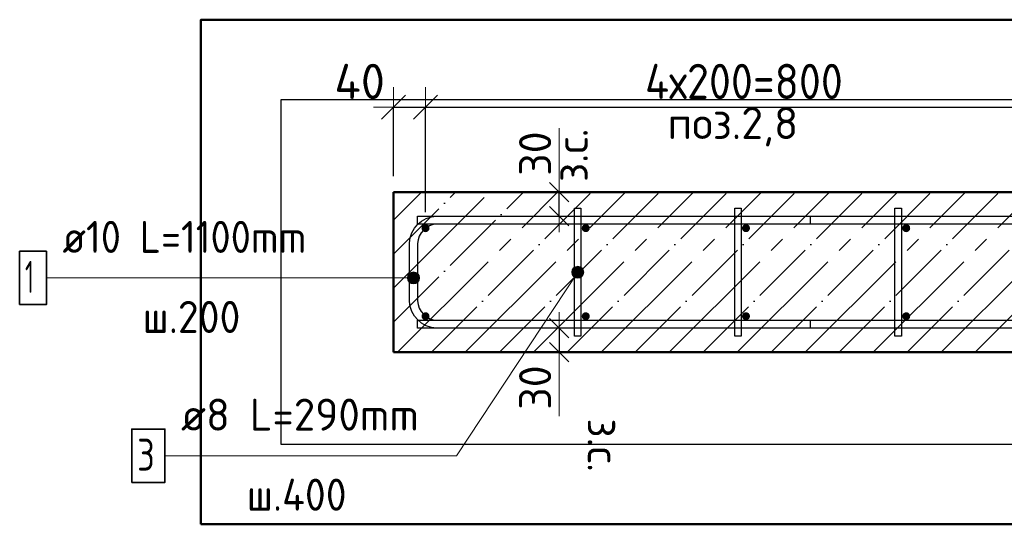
# Model space of a CAD drawing. Header units: millimetres. Extents: x -27380 to 48638, y 46540 to 72525.
# Tile 36 of 106: x -15027 to -13798, y 58645 to 59276. Entities that reach past the tile are written whole.
import ezdxf

# ---------------------------------------------------------------- set-up
doc = ezdxf.new("R2010")
doc.units = ezdxf.units.MM
doc.header["$PDMODE"] = 65
doc.linetypes.add('______11', pattern=[100, 80, -10, 0, -10])
doc.linetypes.add('______5', pattern=[220, 160, -20, 20, -20])
for name, color, linetype, lineweight in [('Standard', 7, 'Continuous', 25), ('Арм.стержн. Арматура края', 96, 'Continuous', 35), ('Арм.стержн. вертикальными 1', 22, 'Continuous', 35), ('Арм.стержн.горизонт. 1', 180, 'Continuous', 35), ('Размерная линия_ общее', 7, 'Continuous', 13), ('Размерная линия_ общее_1', 7, 'Continuous', 13)]:
    doc.layers.add(name, color=color, linetype=linetype, lineweight=lineweight)
doc.layers.add('Арм.стержн.Стяжки', color=7, linetype='Continuous', lineweight=35, true_color=0x501e0f)
doc.styles.add('ISOCPEUR', font='ISOCPEUR')
doc.dimstyles.new('DIMSTYLE_3', dxfattribs={"dimtxt": 44, "dimasz": 50, "dimexe": 0, "dimexo": 0, "dimgap": 22, "dimtad": 2, "dimdec": 0, "dimrnd": 5, "dimzin": 12, "dimdsep": 46, "dimtxsty": 'ISOCPEUR', "dimblk1": 'ALL_ML_STRICH', "dimblk2": 'ALL_ML_STRICH', "dimsah": 1, "dimcen": 0, "dimclrd": 7, "dimclre": 256, "dimclrt": 7, "dimadec": 0, "dimazin": 0, "dimtfac": 1, "dimtdec": 0, "dimtix": 1, "dimtmove": 2, "dimatfit": 3, "dimfxl": 0, "dimtvp": 1.2, "dimtzin": 0, "dimlwd": 0, "dimlwe": -3, "dimarcsym": 0})
doc.dimstyles.new('DIMSTYLE_7', dxfattribs={"dimtxt": 44, "dimasz": 50, "dimexe": 0, "dimexo": 0, "dimgap": 22, "dimtad": 2, "dimdec": 0, "dimrnd": 5, "dimzin": 12, "dimdsep": 46, "dimtxsty": 'ISOCPEUR', "dimblk1": 'ALL_ML_STRICH', "dimblk2": 'ALL_ML_STRICH', "dimsah": 1, "dimcen": 0, "dimclrd": 7, "dimclre": 256, "dimclrt": 7, "dimadec": 0, "dimazin": 0, "dimtfac": 1, "dimtdec": 0, "dimtix": 1, "dimtmove": 2, "dimatfit": 3, "dimfxl": 0, "dimtzin": 0, "dimlwd": 0, "dimlwe": -3, "dimarcsym": 0})
doc.dimstyles.new('DIMSTYLE_9', dxfattribs={"dimtxt": 40, "dimasz": 40, "dimexe": 0, "dimexo": 0.001, "dimgap": 20, "dimtad": 2, "dimdec": 0, "dimrnd": 5, "dimzin": 12, "dimdsep": 46, "dimtxsty": 'ISOCPEUR', "dimblk1": 'ALL_ML_STRICH', "dimblk2": 'ALL_ML_STRICH', "dimsah": 1, "dimcen": 0, "dimse1": 1, "dimse2": 1, "dimclrd": 7, "dimclre": 256, "dimclrt": 7, "dimadec": 0, "dimazin": 0, "dimtfac": 1, "dimtdec": 0, "dimtix": 1, "dimtmove": 2, "dimatfit": 3, "dimfxl": 0, "dimtvp": 1.2, "dimtzin": 0, "dimlwd": 0, "dimlwe": -3, "dimarcsym": 0})

# ---------------------------------------------------------------- blocks, each defined once
blk = doc.blocks.new('ALL_ML_STRICH')
at = {"color": 0, "linetype": 'ByBlock', "lineweight": -2}
for p, q in [((0, -0.5), (0, 0.5)), ((-0.3, -0.3), (0.3, 0.3)), ((-1, 0), (0.5, 0))]:
    blk.add_line(p, q, dxfattribs=at)
blk = doc.blocks.new('*D179')
at = {"layer": 'DEFPOINTS', "color": 7, "linetype": 'Continuous', "lineweight": 13, "transparency": 33554687}
for p in [(-14344.9, 59060.4), (-14353.6, 59030.4), (-14344.9, 59030.4)]:
    blk.add_point(p, dxfattribs=at)
at = {"layer": 'Размерная линия_ общее_1', "color": 7, "linetype": 'Continuous', "lineweight": -2, "transparency": 33554687}
blk.add_line((-14353.6, 59030.4), (-14353.6, 59060.4), dxfattribs=at)
at = {"layer": 'Размерная линия_ общее_1', "color": 7, "linetype": 'Continuous', "lineweight": 13, "transparency": 33554687, "xscale": 40, "yscale": 40, "zscale": 40}
for p, rotation in [((-14353.6, 59060.4), 90), ((-14353.6, 59030.4), 270)]:
    blk.add_blockref('ALL_ML_STRICH', p, dxfattribs=dict(at, rotation=rotation))
at = {"layer": 'Размерная линия_ общее_1', "color": 7, "linetype": 'Continuous', "lineweight": 13, "transparency": 33554687, "insert": (-14357.9, 59073), "char_height": 40, "width": 2, "attachment_point": 1, "rotation": 90, "line_spacing_factor": 0.60241, "style": 'ISOCPEUR'}
blk.add_mtext('з.с.', dxfattribs=at)
at = {"layer": 'Размерная линия_ общее_1', "color": 7, "linetype": 'Continuous', "lineweight": 13, "transparency": 33554687, "insert": (-14383.6, 59108.5), "char_height": 40, "width": 80, "attachment_point": 5, "rotation": 90, "style": 'ISOCPEUR'}
blk.add_mtext('\\A1;{30}', dxfattribs=at)
blk = doc.blocks.new('*D180')
at = {"layer": 'DEFPOINTS', "color": 7, "linetype": 'Continuous', "lineweight": 13, "transparency": 33554687}
for p in [(-14353.6, 58890.4), (-14344.9, 58890.4), (-14344.9, 58860.4)]:
    blk.add_point(p, dxfattribs=at)
at = {"layer": 'Размерная линия_ общее_1', "color": 7, "linetype": 'Continuous', "lineweight": -2, "transparency": 33554687}
blk.add_line((-14353.6, 58890.4), (-14353.6, 58860.4), dxfattribs=at)
at = {"layer": 'Размерная линия_ общее_1', "color": 7, "linetype": 'Continuous', "lineweight": 13, "transparency": 33554687, "xscale": 40, "yscale": 40, "zscale": 40}
for p, rotation in [((-14353.6, 58890.4), 90), ((-14353.6, 58860.4), 270)]:
    blk.add_blockref('ALL_ML_STRICH', p, dxfattribs=dict(at, rotation=rotation))
at = {"layer": 'Размерная линия_ общее_1', "color": 7, "linetype": 'Continuous', "lineweight": 13, "transparency": 33554687, "insert": (-14383.6, 58816.3), "char_height": 40, "width": 80, "attachment_point": 5, "rotation": 90, "style": 'ISOCPEUR'}
blk.add_mtext('\\A1;{30}', dxfattribs=at)
at = {"layer": 'Размерная линия_ общее_1', "color": 7, "linetype": 'Continuous', "lineweight": 13, "transparency": 33554687, "insert": (-14277.9, 58777.8), "char_height": 40, "width": 2, "attachment_point": 1, "rotation": 270, "line_spacing_factor": 0.60241, "style": 'ISOCPEUR'}
blk.add_mtext('з.с.', dxfattribs=at)
blk = doc.blocks.new('*D181')
at = {"layer": 'DEFPOINTS', "color": 7, "linetype": 'Continuous', "lineweight": 13, "transparency": 33554687}
for p in [(-14560.4, 59166.7), (-14560.4, 59060.4), (-14520.4, 59015.4)]:
    blk.add_point(p, dxfattribs=at)
at = {"layer": 'Размерная линия_ общее', "color": 253, "linetype": 'Continuous', "lineweight": -2, "true_color": 0xa0a0a0, "transparency": 33554687}
for p, q in [((-14560.4, 59080.4), (-14560.4, 59166.7)), ((-14520.4, 59035.4), (-14520.4, 59166.7))]:
    blk.add_line(p, q, dxfattribs=at)
at = {"layer": 'Размерная линия_ общее', "color": 7, "linetype": 'Continuous', "lineweight": -2, "transparency": 33554687}
blk.add_line((-14560.4, 59166.7), (-14520.4, 59166.7), dxfattribs=at)
at = {"layer": 'Размерная линия_ общее', "color": 7, "linetype": 'Continuous', "lineweight": 13, "transparency": 33554687, "xscale": 50, "yscale": 50, "zscale": 50, "rotation": 180}
blk.add_blockref('ALL_ML_STRICH', (-14560.4, 59166.7), dxfattribs=at)
at = {"layer": 'Размерная линия_ общее', "color": 7, "linetype": 'Continuous', "lineweight": 13, "transparency": 33554687, "xscale": 50, "yscale": 50, "zscale": 50}
blk.add_blockref('ALL_ML_STRICH', (-14520.4, 59166.7), dxfattribs=at)
at = {"layer": 'Размерная линия_ общее', "color": 7, "linetype": 'Continuous', "lineweight": 13, "transparency": 33554687, "insert": (-14602.6, 59198.7), "char_height": 44, "width": 88, "attachment_point": 5, "style": 'ISOCPEUR'}
blk.add_mtext('\\A1;{40}', dxfattribs=at)
blk = doc.blocks.new('*D182')
at = {"layer": 'DEFPOINTS', "color": 7, "linetype": 'Continuous', "lineweight": 13, "transparency": 33554687}
for p in [(-14520.4, 59166.7), (-14520.4, 59015.4), (-13720.4, 59015.4)]:
    blk.add_point(p, dxfattribs=at)
at = {"layer": 'Размерная линия_ общее', "color": 253, "linetype": 'Continuous', "lineweight": -2, "true_color": 0xa0a0a0, "transparency": 33554687}
for p, q in [((-14520.4, 59035.4), (-14520.4, 59166.7)), ((-13720.4, 59035.4), (-13720.4, 59166.7))]:
    blk.add_line(p, q, dxfattribs=at)
at = {"layer": 'Размерная линия_ общее', "color": 7, "linetype": 'Continuous', "lineweight": -2, "transparency": 33554687}
blk.add_line((-14520.4, 59166.7), (-13720.4, 59166.7), dxfattribs=at)
at = {"layer": 'Размерная линия_ общее', "color": 7, "linetype": 'Continuous', "lineweight": 13, "transparency": 33554687, "xscale": 50, "yscale": 50, "zscale": 50, "rotation": 180}
blk.add_blockref('ALL_ML_STRICH', (-14520.4, 59166.7), dxfattribs=at)
at = {"layer": 'Размерная линия_ общее', "color": 7, "linetype": 'Continuous', "lineweight": 13, "transparency": 33554687, "xscale": 50, "yscale": 50, "zscale": 50}
blk.add_blockref('ALL_ML_STRICH', (-13720.4, 59166.7), dxfattribs=at)
at = {"layer": 'Размерная линия_ общее', "color": 7, "linetype": 'Continuous', "lineweight": 13, "transparency": 33554687, "insert": (-14246.4, 59220.7), "char_height": 44, "width": 2.2, "attachment_point": 1, "line_spacing_factor": 0.60241, "style": 'ISOCPEUR'}
blk.add_mtext('\\W0.91;4х200=800', dxfattribs=at)

msp = doc.modelspace()

# ---------------------------------------------------------------- hatches: boundary and pattern name
at = {"layer": 'Арм.стержн. Арматура края', "linetype": 'Continuous', "lineweight": 13, "transparency": 33554687}
for points in [[(-14541.8, 58956.9), (-14539.1, 58946.7), (-14539.1, 58959.6)], [(-14539.1, 58959.6), (-14535.4, 58945.7), (-14535.4, 58960.7)], [(-14539.1, 58959.6), (-14539.1, 58946.7), (-14535.4, 58945.7)], [(-14535.4, 58960.7), (-14535.4, 58945.7), (-14531.6, 58946.7)], [(-14535.4, 58960.7), (-14531.6, 58946.7), (-14531.6, 58959.6)], [(-14531.6, 58959.6), (-14531.6, 58946.7), (-14528.9, 58949.4)], [(-14531.6, 58959.6), (-14528.9, 58949.4), (-14528.9, 58956.9)], [(-14541.8, 58949.4), (-14541.8, 58956.9), (-14542.9, 58953.2)], [(-14541.8, 58956.9), (-14541.8, 58949.4), (-14539.1, 58946.7)], [(-14528.9, 58956.9), (-14528.9, 58949.4), (-14527.9, 58953.2)]]:
    msp.add_hatch(color=7, dxfattribs=at).paths.add_polyline_path(points)
at = {"layer": 'Арм.стержн. вертикальными 1', "linetype": 'Continuous', "lineweight": 25, "transparency": 33554687}
for points in [[(-14515.4, 59015.4), (-14515.7, 59017.3), (-14516.8, 59019), (-14518.4, 59020), (-14520.4, 59020.4), (-14522.3, 59020), (-14523.9, 59019), (-14525, 59017.3), (-14525.4, 59015.4), (-14525, 59013.5), (-14523.9, 59011.9), (-14522.3, 59010.8), (-14520.4, 59010.4), (-14518.4, 59010.8), (-14516.8, 59011.9), (-14515.7, 59013.5)], [(-14315.4, 59015.4), (-14315.7, 59017.3), (-14316.8, 59019), (-14318.4, 59020), (-14320.4, 59020.4), (-14322.3, 59020), (-14323.9, 59019), (-14325, 59017.3), (-14325.4, 59015.4), (-14325, 59013.5), (-14323.9, 59011.9), (-14322.3, 59010.8), (-14320.4, 59010.4), (-14318.4, 59010.8), (-14316.8, 59011.9), (-14315.7, 59013.5)], [(-14115.4, 59015.4), (-14115.7, 59017.3), (-14116.8, 59019), (-14118.4, 59020), (-14120.4, 59020.4), (-14122.3, 59020), (-14123.9, 59019), (-14125, 59017.3), (-14125.4, 59015.4), (-14125, 59013.5), (-14123.9, 59011.9), (-14122.3, 59010.8), (-14120.4, 59010.4), (-14118.4, 59010.8), (-14116.8, 59011.9), (-14115.7, 59013.5)], [(-13915.4, 59015.4), (-13915.7, 59017.3), (-13916.8, 59019), (-13918.4, 59020), (-13920.4, 59020.4), (-13922.3, 59020), (-13923.9, 59019), (-13925, 59017.3), (-13925.4, 59015.4), (-13925, 59013.5), (-13923.9, 59011.9), (-13922.3, 59010.8), (-13920.4, 59010.4), (-13918.4, 59010.8), (-13916.8, 59011.9), (-13915.7, 59013.5)], [(-14515.4, 58905.4), (-14515.7, 58907.3), (-14516.8, 58909), (-14518.4, 58910), (-14520.4, 58910.4), (-14522.3, 58910), (-14523.9, 58909), (-14525, 58907.3), (-14525.4, 58905.4), (-14525, 58903.5), (-14523.9, 58901.9), (-14522.3, 58900.8), (-14520.4, 58900.4), (-14518.4, 58900.8), (-14516.8, 58901.9), (-14515.7, 58903.5)], [(-14315.4, 58905.4), (-14315.7, 58907.3), (-14316.8, 58909), (-14318.4, 58910), (-14320.4, 58910.4), (-14322.3, 58910), (-14323.9, 58909), (-14325, 58907.3), (-14325.4, 58905.4), (-14325, 58903.5), (-14323.9, 58901.9), (-14322.3, 58900.8), (-14320.4, 58900.4), (-14318.4, 58900.8), (-14316.8, 58901.9), (-14315.7, 58903.5)], [(-14115.4, 58905.4), (-14115.7, 58907.3), (-14116.8, 58909), (-14118.4, 58910), (-14120.4, 58910.4), (-14122.3, 58910), (-14123.9, 58909), (-14125, 58907.3), (-14125.4, 58905.4), (-14125, 58903.5), (-14123.9, 58901.9), (-14122.3, 58900.8), (-14120.4, 58900.4), (-14118.4, 58900.8), (-14116.8, 58901.9), (-14115.7, 58903.5)], [(-13915.4, 58905.4), (-13915.7, 58907.3), (-13916.8, 58909), (-13918.4, 58910), (-13920.4, 58910.4), (-13922.3, 58910), (-13923.9, 58909), (-13925, 58907.3), (-13925.4, 58905.4), (-13925, 58903.5), (-13923.9, 58901.9), (-13922.3, 58900.8), (-13920.4, 58900.4), (-13918.4, 58900.8), (-13916.8, 58901.9), (-13915.7, 58903.5)]]:
    msp.add_hatch(color=4, dxfattribs=at).paths.add_polyline_path(points)
at = {"layer": 'Арм.стержн.Стяжки', "linetype": 'Continuous', "lineweight": 13, "transparency": 33554687}
for points in [[(-14337.8, 58960.8), (-14324.1, 58956.3), (-14336.6, 58964.5)], [(-14337, 58957.1), (-14327, 58953.7), (-14337.8, 58960.8)], [(-14337.8, 58960.8), (-14327, 58953.7), (-14324.1, 58956.3)], [(-14336.6, 58964.5), (-14322.9, 58960), (-14333.7, 58967.1)], [(-14336.6, 58964.5), (-14324.1, 58956.3), (-14322.9, 58960)], [(-14333.7, 58967.1), (-14323.7, 58963.7), (-14329.9, 58967.9)], [(-14333.7, 58967.1), (-14322.9, 58960), (-14323.7, 58963.7)], [(-14329.9, 58967.9), (-14323.7, 58963.7), (-14326.2, 58966.7)], [(-14330.8, 58953), (-14337, 58957.1), (-14334.5, 58954.2)], [(-14337, 58957.1), (-14330.8, 58953), (-14327, 58953.7)]]:
    msp.add_hatch(color=7, dxfattribs=at).paths.add_polyline_path(points)

# ---------------------------------------------------------------- linework, layer by layer
at = {"color": 52, "linetype": 'Continuous', "lineweight": -3, "transparency": 33554687}
for p, q in [((-14700.8, 59175.8), (-14700.8, 58745.5)), ((-12667.9, 59175.8), (-14700.8, 59175.8)), ((-14700.8, 59175.8), (-14700.8, 58745.5)), ((-12667.9, 59175.8), (-14700.8, 59175.8)), ((-14700.8, 58745.5), (-12667.9, 58745.5)), ((-14700.8, 58745.5), (-12667.9, 58745.5))]:
    msp.add_line(p, q, dxfattribs=at)
at = {"layer": 'Standard', "color": 7, "linetype": 'Continuous', "lineweight": 13, "transparency": 33554687}
for p, q in [((-14353.6, 59060.4), (-14353.6, 59140.4)), ((-14353.6, 58860.4), (-14353.6, 58780.4))]:
    msp.add_line(p, q, dxfattribs=at)
at = {"layer": 'Standard', "color": 7, "linetype": 'Continuous', "lineweight": 50, "transparency": 33554687}
msp.add_lwpolyline([(-14800.8, 58645.5), (-12567.9, 58645.5), (-12567.9, 59275.8), (-14800.8, 59275.8), (-14800.8, 58645.5)], dxfattribs=at)
at = {"layer": 'Арм.стержн. Арматура края', "color": 7, "linetype": 'Continuous', "lineweight": 13, "transparency": 33554687}
for p, q in [((-14535.4, 58960.7), (-14535.4, 58960.7)), ((-14993.6, 58953.2), (-14597.6, 58953.2)), ((-14597.6, 58953.2), (-14535.4, 58953.2)), ((-14542.9, 58953.2), (-14542.9, 58953.2)), ((-14535.4, 58945.7), (-14535.4, 58945.7)), ((-14527.9, 58953.2), (-14527.9, 58953.2))]:
    msp.add_line(p, q, dxfattribs=at)
at = {"layer": 'Арм.стержн. Арматура края', "color": 4, "linetype": 'Continuous', "lineweight": 25, "transparency": 33554687}
msp.add_lwpolyline([(-14040.4, 58890.4), (-14507, 58890.4), (-14513.1, 58891.3), (-14519.5, 58893.4), (-14525.3, 58896.6), (-14530.1, 58900.7), (-14534.1, 58905.5), (-14537.4, 58911.3), (-14539.5, 58917.7), (-14540.4, 58923.8), (-14540.4, 58997.1), (-14539.5, 59003.2), (-14537.4, 59009.5), (-14534.1, 59015.4), (-14530.1, 59020.2), (-14525.3, 59024.2), (-14519.5, 59027.5), (-14513.1, 59029.6), (-14507, 59030.4), (-14040.4, 59030.4), (-14040.4, 59020.4), (-14506.3, 59020.4), (-14510.8, 59019.8), (-14515.4, 59018.3), (-14519.6, 59015.9), (-14523, 59013.1), (-14525.9, 59009.7), (-14528.2, 59005.5), (-14529.7, 59000.9), (-14530.4, 58996.4), (-14530.4, 58924.5), (-14529.7, 58919.9), (-14528.2, 58915.4), (-14525.9, 58911.2), (-14523, 58907.8), (-14519.6, 58904.9), (-14515.4, 58902.6), (-14510.8, 58901), (-14506.3, 58900.4), (-14040.4, 58900.4), (-14040.4, 58890.4)], dxfattribs=at)
msp.add_lwpolyline([(-14040.4, 58890.4), (-14507, 58890.4), (-14513.1, 58891.3), (-14519.5, 58893.4), (-14525.3, 58896.6), (-14530.1, 58900.7), (-14534.1, 58905.5), (-14537.4, 58911.3), (-14539.5, 58917.7), (-14540.4, 58923.8), (-14540.4, 58997.1), (-14539.5, 59003.2), (-14537.4, 59009.5), (-14534.1, 59015.4), (-14530.1, 59020.2), (-14525.3, 59024.2), (-14519.5, 59027.5), (-14513.1, 59029.6), (-14507, 59030.4), (-14040.4, 59030.4), (-14040.4, 59020.4), (-14506.3, 59020.4), (-14510.8, 59019.8), (-14515.4, 59018.3), (-14519.6, 59015.9), (-14523, 59013.1), (-14525.9, 59009.7), (-14528.2, 59005.5), (-14529.7, 59000.9), (-14530.4, 58996.4), (-14530.4, 58924.5), (-14529.7, 58919.9), (-14528.2, 58915.4), (-14525.9, 58911.2), (-14523, 58907.8), (-14519.6, 58904.9), (-14515.4, 58902.6), (-14510.8, 58901), (-14506.3, 58900.4), (-14040.4, 58900.4), (-14040.4, 58890.4)], dxfattribs=at)
msp.add_lwpolyline([(-14040.4, 58890.4), (-14507, 58890.4), (-14513.1, 58891.3), (-14519.5, 58893.4), (-14525.3, 58896.6), (-14530.1, 58900.7), (-14534.1, 58905.5), (-14537.4, 58911.3), (-14539.5, 58917.7), (-14540.4, 58923.8), (-14540.4, 58997.1), (-14539.5, 59003.2), (-14537.4, 59009.5), (-14534.1, 59015.4), (-14530.1, 59020.2), (-14525.3, 59024.2), (-14519.5, 59027.5), (-14513.1, 59029.6), (-14507, 59030.4), (-14040.4, 59030.4), (-14040.4, 59020.4), (-14506.3, 59020.4), (-14510.8, 59019.8), (-14515.4, 59018.3), (-14519.6, 59015.9), (-14523, 59013.1), (-14525.9, 59009.7), (-14528.2, 59005.5), (-14529.7, 59000.9), (-14530.4, 58996.4), (-14530.4, 58924.5), (-14529.7, 58919.9), (-14528.2, 58915.4), (-14525.9, 58911.2), (-14523, 58907.8), (-14519.6, 58904.9), (-14515.4, 58902.6), (-14510.8, 58901), (-14506.3, 58900.4), (-14040.4, 58900.4), (-14040.4, 58890.4)], dxfattribs=at)
msp.add_lwpolyline([(-14040.4, 58890.4), (-14507, 58890.4), (-14513.1, 58891.3), (-14519.5, 58893.4), (-14525.3, 58896.6), (-14530.1, 58900.7), (-14534.1, 58905.5), (-14537.4, 58911.3), (-14539.5, 58917.7), (-14540.4, 58923.8), (-14540.4, 58997.1), (-14539.5, 59003.2), (-14537.4, 59009.5), (-14534.1, 59015.4), (-14530.1, 59020.2), (-14525.3, 59024.2), (-14519.5, 59027.5), (-14513.1, 59029.6), (-14507, 59030.4), (-14040.4, 59030.4), (-14040.4, 59020.4), (-14506.3, 59020.4), (-14510.8, 59019.8), (-14515.4, 59018.3), (-14519.6, 59015.9), (-14523, 59013.1), (-14525.9, 59009.7), (-14528.2, 59005.5), (-14529.7, 59000.9), (-14530.4, 58996.4), (-14530.4, 58924.5), (-14529.7, 58919.9), (-14528.2, 58915.4), (-14525.9, 58911.2), (-14523, 58907.8), (-14519.6, 58904.9), (-14515.4, 58902.6), (-14510.8, 58901), (-14506.3, 58900.4), (-14040.4, 58900.4), (-14040.4, 58890.4)], dxfattribs=at)
msp.add_lwpolyline([(-14040.4, 58890.4), (-14507, 58890.4), (-14513.1, 58891.3), (-14519.5, 58893.4), (-14525.3, 58896.6), (-14530.1, 58900.7), (-14534.1, 58905.5), (-14537.4, 58911.3), (-14539.5, 58917.7), (-14540.4, 58923.8), (-14540.4, 58997.1), (-14539.5, 59003.2), (-14537.4, 59009.5), (-14534.1, 59015.4), (-14530.1, 59020.2), (-14525.3, 59024.2), (-14519.5, 59027.5), (-14513.1, 59029.6), (-14507, 59030.4), (-14040.4, 59030.4), (-14040.4, 59020.4), (-14506.3, 59020.4), (-14510.8, 59019.8), (-14515.4, 59018.3), (-14519.6, 59015.9), (-14523, 59013.1), (-14525.9, 59009.7), (-14528.2, 59005.5), (-14529.7, 59000.9), (-14530.4, 58996.4), (-14530.4, 58924.5), (-14529.7, 58919.9), (-14528.2, 58915.4), (-14525.9, 58911.2), (-14523, 58907.8), (-14519.6, 58904.9), (-14515.4, 58902.6), (-14510.8, 58901), (-14506.3, 58900.4), (-14040.4, 58900.4), (-14040.4, 58890.4)], dxfattribs=at)
msp.add_lwpolyline([(-14040.4, 58890.4), (-14507, 58890.4), (-14513.1, 58891.3), (-14519.5, 58893.4), (-14525.3, 58896.6), (-14530.1, 58900.7), (-14534.1, 58905.5), (-14537.4, 58911.3), (-14539.5, 58917.7), (-14540.4, 58923.8), (-14540.4, 58997.1), (-14539.5, 59003.2), (-14537.4, 59009.5), (-14534.1, 59015.4), (-14530.1, 59020.2), (-14525.3, 59024.2), (-14519.5, 59027.5), (-14513.1, 59029.6), (-14507, 59030.4), (-14040.4, 59030.4), (-14040.4, 59020.4), (-14506.3, 59020.4), (-14510.8, 59019.8), (-14515.4, 59018.3), (-14519.6, 59015.9), (-14523, 59013.1), (-14525.9, 59009.7), (-14528.2, 59005.5), (-14529.7, 59000.9), (-14530.4, 58996.4), (-14530.4, 58924.5), (-14529.7, 58919.9), (-14528.2, 58915.4), (-14525.9, 58911.2), (-14523, 58907.8), (-14519.6, 58904.9), (-14515.4, 58902.6), (-14510.8, 58901), (-14506.3, 58900.4), (-14040.4, 58900.4), (-14040.4, 58890.4)], dxfattribs=at)
msp.add_lwpolyline([(-14040.4, 58890.4), (-14507, 58890.4), (-14513.1, 58891.3), (-14519.5, 58893.4), (-14525.3, 58896.6), (-14530.1, 58900.7), (-14534.1, 58905.5), (-14537.4, 58911.3), (-14539.5, 58917.7), (-14540.4, 58923.8), (-14540.4, 58997.1), (-14539.5, 59003.2), (-14537.4, 59009.5), (-14534.1, 59015.4), (-14530.1, 59020.2), (-14525.3, 59024.2), (-14519.5, 59027.5), (-14513.1, 59029.6), (-14507, 59030.4), (-14040.4, 59030.4), (-14040.4, 59020.4), (-14506.3, 59020.4), (-14510.8, 59019.8), (-14515.4, 59018.3), (-14519.6, 59015.9), (-14523, 59013.1), (-14525.9, 59009.7), (-14528.2, 59005.5), (-14529.7, 59000.9), (-14530.4, 58996.4), (-14530.4, 58924.5), (-14529.7, 58919.9), (-14528.2, 58915.4), (-14525.9, 58911.2), (-14523, 58907.8), (-14519.6, 58904.9), (-14515.4, 58902.6), (-14510.8, 58901), (-14506.3, 58900.4), (-14040.4, 58900.4), (-14040.4, 58890.4)], dxfattribs=at)
msp.add_lwpolyline([(-14040.4, 58890.4), (-14507, 58890.4), (-14513.1, 58891.3), (-14519.5, 58893.4), (-14525.3, 58896.6), (-14530.1, 58900.7), (-14534.1, 58905.5), (-14537.4, 58911.3), (-14539.5, 58917.7), (-14540.4, 58923.8), (-14540.4, 58997.1), (-14539.5, 59003.2), (-14537.4, 59009.5), (-14534.1, 59015.4), (-14530.1, 59020.2), (-14525.3, 59024.2), (-14519.5, 59027.5), (-14513.1, 59029.6), (-14507, 59030.4), (-14040.4, 59030.4), (-14040.4, 59020.4), (-14506.3, 59020.4), (-14510.8, 59019.8), (-14515.4, 59018.3), (-14519.6, 59015.9), (-14523, 59013.1), (-14525.9, 59009.7), (-14528.2, 59005.5), (-14529.7, 59000.9), (-14530.4, 58996.4), (-14530.4, 58924.5), (-14529.7, 58919.9), (-14528.2, 58915.4), (-14525.9, 58911.2), (-14523, 58907.8), (-14519.6, 58904.9), (-14515.4, 58902.6), (-14510.8, 58901), (-14506.3, 58900.4), (-14040.4, 58900.4), (-14040.4, 58890.4)], dxfattribs=at)
msp.add_lwpolyline([(-14040.4, 58890.4), (-14507, 58890.4), (-14513.1, 58891.3), (-14519.5, 58893.4), (-14525.3, 58896.6), (-14530.1, 58900.7), (-14534.1, 58905.5), (-14537.4, 58911.3), (-14539.5, 58917.7), (-14540.4, 58923.8), (-14540.4, 58997.1), (-14539.5, 59003.2), (-14537.4, 59009.5), (-14534.1, 59015.4), (-14530.1, 59020.2), (-14525.3, 59024.2), (-14519.5, 59027.5), (-14513.1, 59029.6), (-14507, 59030.4), (-14040.4, 59030.4), (-14040.4, 59020.4), (-14506.3, 59020.4), (-14510.8, 59019.8), (-14515.4, 59018.3), (-14519.6, 59015.9), (-14523, 59013.1), (-14525.9, 59009.7), (-14528.2, 59005.5), (-14529.7, 59000.9), (-14530.4, 58996.4), (-14530.4, 58924.5), (-14529.7, 58919.9), (-14528.2, 58915.4), (-14525.9, 58911.2), (-14523, 58907.8), (-14519.6, 58904.9), (-14515.4, 58902.6), (-14510.8, 58901), (-14506.3, 58900.4), (-14040.4, 58900.4), (-14040.4, 58890.4)], dxfattribs=at)
msp.add_lwpolyline([(-14040.4, 58890.4), (-14507, 58890.4), (-14513.1, 58891.3), (-14519.5, 58893.4), (-14525.3, 58896.6), (-14530.1, 58900.7), (-14534.1, 58905.5), (-14537.4, 58911.3), (-14539.5, 58917.7), (-14540.4, 58923.8), (-14540.4, 58997.1), (-14539.5, 59003.2), (-14537.4, 59009.5), (-14534.1, 59015.4), (-14530.1, 59020.2), (-14525.3, 59024.2), (-14519.5, 59027.5), (-14513.1, 59029.6), (-14507, 59030.4), (-14040.4, 59030.4), (-14040.4, 59020.4), (-14506.3, 59020.4), (-14510.8, 59019.8), (-14515.4, 59018.3), (-14519.6, 59015.9), (-14523, 59013.1), (-14525.9, 59009.7), (-14528.2, 59005.5), (-14529.7, 59000.9), (-14530.4, 58996.4), (-14530.4, 58924.5), (-14529.7, 58919.9), (-14528.2, 58915.4), (-14525.9, 58911.2), (-14523, 58907.8), (-14519.6, 58904.9), (-14515.4, 58902.6), (-14510.8, 58901), (-14506.3, 58900.4), (-14040.4, 58900.4), (-14040.4, 58890.4)], dxfattribs=at)
msp.add_lwpolyline([(-14040.4, 58890.4), (-14507, 58890.4), (-14513.1, 58891.3), (-14519.5, 58893.4), (-14525.3, 58896.6), (-14530.1, 58900.7), (-14534.1, 58905.5), (-14537.4, 58911.3), (-14539.5, 58917.7), (-14540.4, 58923.8), (-14540.4, 58997.1), (-14539.5, 59003.2), (-14537.4, 59009.5), (-14534.1, 59015.4), (-14530.1, 59020.2), (-14525.3, 59024.2), (-14519.5, 59027.5), (-14513.1, 59029.6), (-14507, 59030.4), (-14040.4, 59030.4), (-14040.4, 59020.4), (-14506.3, 59020.4), (-14510.8, 59019.8), (-14515.4, 59018.3), (-14519.6, 59015.9), (-14523, 59013.1), (-14525.9, 59009.7), (-14528.2, 59005.5), (-14529.7, 59000.9), (-14530.4, 58996.4), (-14530.4, 58924.5), (-14529.7, 58919.9), (-14528.2, 58915.4), (-14525.9, 58911.2), (-14523, 58907.8), (-14519.6, 58904.9), (-14515.4, 58902.6), (-14510.8, 58901), (-14506.3, 58900.4), (-14040.4, 58900.4), (-14040.4, 58890.4)], dxfattribs=at)
at = {"layer": 'Арм.стержн. Арматура края', "color": 7, "linetype": 'Continuous', "lineweight": 35, "transparency": 33554687}
msp.add_lwpolyline([(-15027, 58919.9), (-14993.6, 58919.9), (-14993.6, 58986.5), (-15027, 58986.5), (-15027, 58919.9)], dxfattribs=at)
at = {"layer": 'Арм.стержн. Арматура края', "color": 7, "linetype": 'Continuous', "lineweight": 13, "transparency": 33554687}
msp.add_circle((-14535.4, 58953.2), 7.5, dxfattribs=at)
at = {"layer": 'Арм.стержн.горизонт. 1', "color": 52, "linetype": 'Continuous', "lineweight": 50, "transparency": 33554687}
for p, q in [((-12760.4, 59060.4), (-14560.4, 59060.4)), ((-12760.4, 58860.4), (-14560.4, 58860.4))]:
    msp.add_line(p, q, dxfattribs=at)
at = {"layer": 'Арм.стержн.горизонт. 1', "color": 4, "linetype": 'Continuous', "lineweight": 25, "transparency": 33554687}
for points in [[(-14530.4, 59030.4), (-12790.4, 59030.4), (-12790.4, 59020.4), (-14530.4, 59020.4), (-14530.4, 59030.4)], [(-14530.4, 59030.4), (-12790.4, 59030.4), (-12790.4, 59020.4), (-14530.4, 59020.4), (-14530.4, 59030.4)], [(-14530.4, 59030.4), (-12790.4, 59030.4), (-12790.4, 59020.4), (-14530.4, 59020.4), (-14530.4, 59030.4)], [(-14530.4, 59030.4), (-12790.4, 59030.4), (-12790.4, 59020.4), (-14530.4, 59020.4), (-14530.4, 59030.4)], [(-14530.4, 59030.4), (-12790.4, 59030.4), (-12790.4, 59020.4), (-14530.4, 59020.4), (-14530.4, 59030.4)], [(-14530.4, 59030.4), (-12790.4, 59030.4), (-12790.4, 59020.4), (-14530.4, 59020.4), (-14530.4, 59030.4)], [(-14530.4, 59030.4), (-12790.4, 59030.4), (-12790.4, 59020.4), (-14530.4, 59020.4), (-14530.4, 59030.4)], [(-14530.4, 59030.4), (-12790.4, 59030.4), (-12790.4, 59020.4), (-14530.4, 59020.4), (-14530.4, 59030.4)], [(-14530.4, 59030.4), (-12790.4, 59030.4), (-12790.4, 59020.4), (-14530.4, 59020.4), (-14530.4, 59030.4)], [(-14530.4, 59030.4), (-12790.4, 59030.4), (-12790.4, 59020.4), (-14530.4, 59020.4), (-14530.4, 59030.4)], [(-14530.4, 59030.4), (-12790.4, 59030.4), (-12790.4, 59020.4), (-14530.4, 59020.4), (-14530.4, 59030.4)], [(-14530.4, 58900.4), (-12790.4, 58900.4), (-12790.4, 58890.4), (-14530.4, 58890.4), (-14530.4, 58900.4)], [(-14530.4, 58900.4), (-12790.4, 58900.4), (-12790.4, 58890.4), (-14530.4, 58890.4), (-14530.4, 58900.4)], [(-14530.4, 58900.4), (-12790.4, 58900.4), (-12790.4, 58890.4), (-14530.4, 58890.4), (-14530.4, 58900.4)], [(-14530.4, 58900.4), (-12790.4, 58900.4), (-12790.4, 58890.4), (-14530.4, 58890.4), (-14530.4, 58900.4)], [(-14530.4, 58900.4), (-12790.4, 58900.4), (-12790.4, 58890.4), (-14530.4, 58890.4), (-14530.4, 58900.4)], [(-14530.4, 58900.4), (-12790.4, 58900.4), (-12790.4, 58890.4), (-14530.4, 58890.4), (-14530.4, 58900.4)], [(-14530.4, 58900.4), (-12790.4, 58900.4), (-12790.4, 58890.4), (-14530.4, 58890.4), (-14530.4, 58900.4)], [(-14530.4, 58900.4), (-12790.4, 58900.4), (-12790.4, 58890.4), (-14530.4, 58890.4), (-14530.4, 58900.4)], [(-14530.4, 58900.4), (-12790.4, 58900.4), (-12790.4, 58890.4), (-14530.4, 58890.4), (-14530.4, 58900.4)], [(-14530.4, 58900.4), (-12790.4, 58900.4), (-12790.4, 58890.4), (-14530.4, 58890.4), (-14530.4, 58900.4)], [(-14530.4, 58900.4), (-12790.4, 58900.4), (-12790.4, 58890.4), (-14530.4, 58890.4), (-14530.4, 58900.4)]]:
    msp.add_lwpolyline(points, dxfattribs=at)
at = {"layer": 'Арм.стержн.Стяжки', "color": 7, "linetype": 'Continuous', "lineweight": 13, "transparency": 33554687}
for p, q in [((-14481.6, 58731.2), (-14330.4, 58960.4)), ((-14336.6, 58964.5), (-14336.6, 58964.5)), ((-14326.2, 58966.7), (-14326.2, 58966.7)), ((-14334.5, 58954.2), (-14334.5, 58954.2)), ((-14324.1, 58956.3), (-14324.1, 58956.3)), ((-14845.6, 58731.2), (-14481.6, 58731.2))]:
    msp.add_line(p, q, dxfattribs=at)
at = {"layer": 'Арм.стержн.Стяжки', "color": 40, "linetype": 'Continuous', "lineweight": 25, "transparency": 33554687}
for points in [[(-14334.4, 58880.4), (-14334.4, 59040.4), (-14326.4, 59040.4), (-14326.4, 58880.4), (-14334.4, 58880.4)], [(-14334.4, 58880.4), (-14334.4, 59040.4), (-14326.4, 59040.4), (-14326.4, 58880.4), (-14334.4, 58880.4)], [(-14334.4, 58880.4), (-14334.4, 59040.4), (-14326.4, 59040.4), (-14326.4, 58880.4), (-14334.4, 58880.4)], [(-14334.4, 58880.4), (-14334.4, 59040.4), (-14326.4, 59040.4), (-14326.4, 58880.4), (-14334.4, 58880.4)], [(-14134.4, 58880.4), (-14134.4, 59040.4), (-14126.4, 59040.4), (-14126.4, 58880.4), (-14134.4, 58880.4)], [(-14134.4, 58880.4), (-14134.4, 59040.4), (-14126.4, 59040.4), (-14126.4, 58880.4), (-14134.4, 58880.4)], [(-14134.4, 58880.4), (-14134.4, 59040.4), (-14126.4, 59040.4), (-14126.4, 58880.4), (-14134.4, 58880.4)], [(-13934.4, 58880.4), (-13934.4, 59040.4), (-13926.4, 59040.4), (-13926.4, 58880.4), (-13934.4, 58880.4)], [(-13934.4, 58880.4), (-13934.4, 59040.4), (-13926.4, 59040.4), (-13926.4, 58880.4), (-13934.4, 58880.4)], [(-13934.4, 58880.4), (-13934.4, 59040.4), (-13926.4, 59040.4), (-13926.4, 58880.4), (-13934.4, 58880.4)], [(-13934.4, 58880.4), (-13934.4, 59040.4), (-13926.4, 59040.4), (-13926.4, 58880.4), (-13934.4, 58880.4)]]:
    msp.add_lwpolyline(points, dxfattribs=at)
at = {"layer": 'Арм.стержн.Стяжки', "color": 7, "linetype": 'Continuous', "lineweight": 35, "transparency": 33554687}
msp.add_lwpolyline([(-14887, 58697.9), (-14845.6, 58697.9), (-14845.6, 58764.5), (-14887, 58764.5), (-14887, 58697.9)], dxfattribs=at)
at = {"layer": 'Арм.стержн.Стяжки', "color": 7, "linetype": 'Continuous', "lineweight": 13, "transparency": 33554687}
msp.add_circle((-14330.4, 58960.4), 7.5, dxfattribs=at)
at = {"layer": 'Размерная линия_ общее', "color": 7, "linetype": '______11', "lineweight": -3, "transparency": 33554687}
for p, q in [((-14560.4, 58982.9), (-14482.8, 59060.4)), ((-14560.4, 58898), (-14397.9, 59060.4)), ((-14513.1, 58860.4), (-14313.1, 59060.4)), ((-14428.2, 58860.4), (-14228.2, 59060.4)), ((-14343.4, 58860.4), (-14143.4, 59060.4)), ((-14258.5, 58860.4), (-14058.5, 59060.4)), ((-14173.7, 58860.4), (-13973.7, 59060.4)), ((-14088.8, 58860.4), (-13888.8, 59060.4)), ((-14004, 58860.4), (-13804, 59060.4)), ((-13919.1, 58860.4), (-13719.1, 59060.4)), ((-13834.3, 58860.4), (-13634.3, 59060.4))]:
    msp.add_line(p, q, dxfattribs=at)
at = {"layer": 'Размерная линия_ общее', "color": 7, "linetype": '______5', "lineweight": -3, "transparency": 33554687}
for p, q in [((-14560.4, 59025.3), (-14525.2, 59060.4)), ((-14560.4, 58940.4), (-14440.4, 59060.4)), ((-14555.5, 58860.4), (-14355.5, 59060.4)), ((-14470.7, 58860.4), (-14270.7, 59060.4)), ((-14385.8, 58860.4), (-14185.8, 59060.4)), ((-14301, 58860.4), (-14101, 59060.4)), ((-14216.1, 58860.4), (-14016.1, 59060.4)), ((-14131.2, 58860.4), (-13931.2, 59060.4)), ((-14046.4, 58860.4), (-13846.4, 59060.4)), ((-13961.5, 58860.4), (-13761.5, 59060.4)), ((-13876.7, 58860.4), (-13676.7, 59060.4))]:
    msp.add_line(p, q, dxfattribs=at)
at = {"layer": 'Размерная линия_ общее', "color": 7, "linetype": 'Continuous', "lineweight": 50, "transparency": 33554687}
for p, q in [((-14560.4, 59060.4), (-14560.4, 58860.4)), ((-12760.4, 59060.4), (-14560.4, 59060.4)), ((-14560.4, 58860.4), (-12760.4, 58860.4))]:
    msp.add_line(p, q, dxfattribs=at)

# ---------------------------------------------------------------- texts
at = {"layer": 'Standard', "color": 7, "linetype": 'Continuous', "lineweight": 13, "transparency": 33554687, "insert": (-14218.4, 59117.4), "char_height": 40, "width": 183.07, "attachment_point": 7, "style": 'ISOCPEUR'}
msp.add_mtext('\\A1;{\\fISOCPEUR|i0|b0;\\H40.000000;\\W1.000000;\\C7;поз.2,8}\\P', dxfattribs=at)
at = {"layer": 'Арм.стержн. Арматура края', "color": 7, "linetype": 'Continuous', "lineweight": 25, "transparency": 33554687, "char_height": 40, "attachment_point": 7, "style": 'ISOCPEUR'}
for s, insert, width in [('\\W0.92;ø10 L=1100mm ', (-14973.6, 58984.5), 374.226), ('\\W0.56;1', (-15020.3, 58934.5), 31.111), ('\\W0.95;ш.200 ', (-14873.6, 58884.5), 174.933)]:
    msp.add_mtext(s, dxfattribs=dict(at, insert=insert, width=width))
at = {"layer": 'Арм.стержн.Стяжки', "color": 7, "linetype": 'Continuous', "lineweight": 25, "transparency": 33554687, "char_height": 40, "attachment_point": 7, "style": 'ISOCPEUR'}
for s, insert, width in [('\\W0.98;ø8 L=290mm ', (-14825.6, 58762.5), 343.369), ('\\W0.78;3', (-14880.3, 58712.5), 43.521), ('\\W0.95;ш.400 ', (-14743.6, 58662.5), 178.965)]:
    msp.add_mtext(s, dxfattribs=dict(at, insert=insert, width=width))

# ---------------------------------------------------------------- dimensions: what is measured, and where the dimension line sits
at = {"layer": 'Размерная линия_ общее', "color": 7, "linetype": 'Continuous', "lineweight": 13, "transparency": 33554687}
dim = msp.add_linear_dim(base=(-14520.4, 59166.7), p1=(-14560.4, 59080.4), p2=(-14520.4, 59035.4), dimstyle='DIMSTYLE_3', override={"dimpost": '<>', "dimclrd": 7, "dimclre": 253, "dimclrt": 7, "dimlwd": 0, "dimlwe": 65533}, dxfattribs=at)
dim.commit()
dim.dimension.update_dxf_attribs({"geometry": '*D181', "text_midpoint": (-14602.6, 59198.7), "dimtype": 160})
dim = msp.add_linear_dim(base=(-13720.4, 59166.7), p1=(-14520.4, 59035.4), p2=(-13720.4, 59035.4), text='\\W0.91;4х200=800', dimstyle='DIMSTYLE_7', override={"dimpost": '<>', "dimclrd": 7, "dimclre": 253, "dimclrt": 7, "dimlwd": 0, "dimlwe": 65533}, dxfattribs=at)
dim.commit()
dim.dimension.update_dxf_attribs({"geometry": '*D182', "text_midpoint": (-14120.4, 59188.7), "dimtype": 160})
at = {"layer": 'Размерная линия_ общее_1', "color": 7, "linetype": 'Continuous', "lineweight": 13, "transparency": 33554687}
for base, p1, p2, angle, picture, middle in [((-14353.6, 59060.4), (-14344.9, 59030.4), (-14344.9, 59060.4), 90, '*D179', (-14383.6, 59108.5)), ((-14353.6, 58860.4), (-14344.9, 58890.4), (-14344.9, 58860.4), 270, '*D180', (-14383.6, 58816.3))]:
    dim = msp.add_linear_dim(base=base, p1=p1, p2=p2, angle=angle, text='<>\\Xз.с.', dimstyle='DIMSTYLE_9', override={"dimpost": '<>', "dimclrd": 7, "dimclre": 253, "dimclrt": 7, "dimlwd": 0, "dimlwe": 65533}, dxfattribs=at)
    dim.commit()
    dim.dimension.update_dxf_attribs({"geometry": picture, "text_midpoint": middle, "dimtype": 160})

doc.saveas('drawing.dxf')
